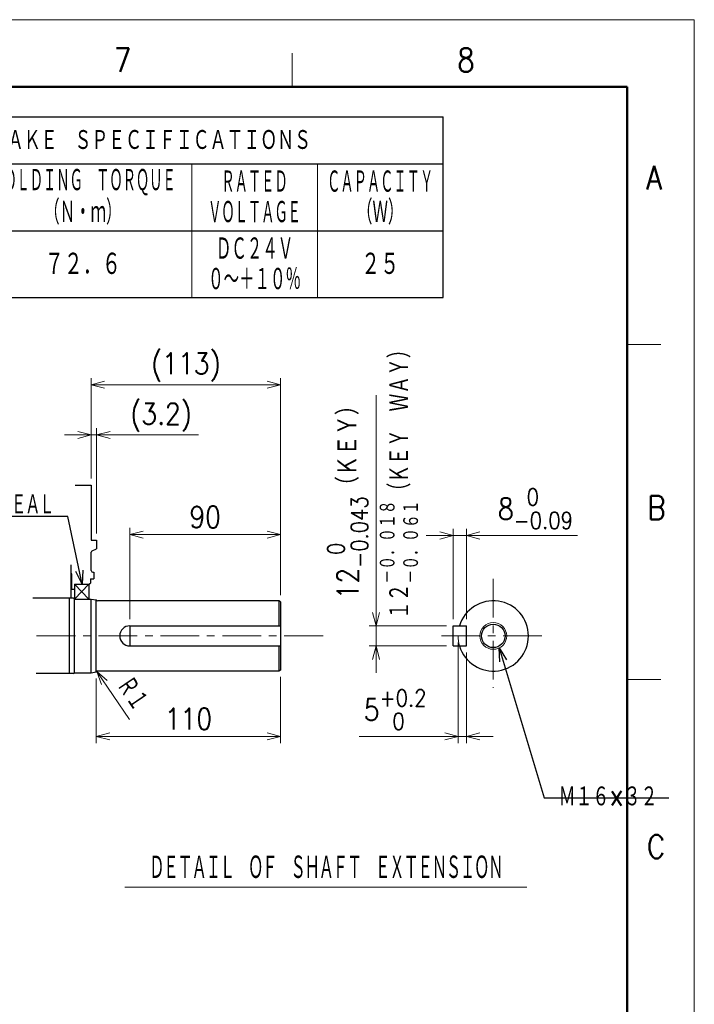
# Model space of a CAD drawing. Header units: millimetres. Extents: x 0 to 1733, y 0 to 1188.
# Tile 154 of 154: x 1277 to 1680, y 600 to 1188. Entities that reach past the tile are written whole.
import ezdxf

# ---------------------------------------------------------------- set-up
doc = ezdxf.new("R2010")
doc.units = ezdxf.units.MM
doc.header["$LTSCALE"] = 0.727559
doc.linetypes.add('CENTER', pattern=[50.8, 31.75, -6.35, 6.35, -6.35])
for name, color, linetype in [('NoLayerName_001', 7, 'Continuous'), ('NoLayerName_002', 7, 'Continuous'), ('NoLayerName_003', 7, 'Continuous')]:
    doc.layers.add(name, color=color, linetype=linetype)
doc.styles.get("Standard").update_dxf_attribs({"font": 'txt', "bigfont": 'extfont2'})
doc.dimstyles.get("Standard").update_dxf_attribs({"dimtxt": 2.5, "dimasz": 2.5, "dimexe": 1, "dimexo": 1, "dimtad": 1, "dimdec": 3, "dimzin": 0, "dimdsep": 46, "dimtxsty": 'Standard', "dimcen": 2.5, "dimadec": 3, "dimazin": 0, "dimtfac": 0.75, "dimtdec": 3, "dimtmove": 0, "dimatfit": 3, "dimfxl": 1, "dimarcsym": 0})

# ---------------------------------------------------------------- blocks, each defined once
blk = doc.blocks.new('_OPEN30')
at = {"color": 0, "linetype": 'ByBlock', "lineweight": -2}
for p, q in [((-1, 0.267949), (0, 0)), ((0, 0), (-1, -0.267949)), ((0, 0), (-1, 0))]:
    blk.add_line(p, q, dxfattribs=at)
blk = doc.blocks.new('*D143')
at = {"layer": 'Defpoints', "color": 0}
for p in [(1323, 798.5), (1433, 799.58), (1433, 760)]:
    blk.add_point(p, dxfattribs=at)
at = {"layer": 'NoLayerName_002', "color": 0, "linetype": 'Continuous', "lineweight": 13}
for p, q in [((1323, 794.5), (1323, 756)), ((1433, 795.58), (1433, 756)), ((1331, 760), (1425, 760))]:
    blk.add_line(p, q, dxfattribs=at)
at = {"layer": 'NoLayerName_002', "color": 0, "lineweight": 13, "xscale": 8, "yscale": 8, "zscale": 8, "rotation": 180}
blk.add_blockref('_OPEN30', (1323, 760), dxfattribs=at)
at = {"layer": 'NoLayerName_002', "color": 0, "lineweight": 13, "xscale": 8, "yscale": 8, "zscale": 8}
blk.add_blockref('_OPEN30', (1433, 760), dxfattribs=at)
at = {"layer": 'NoLayerName_002', "color": 0, "lineweight": 13, "insert": (1378, 770.53), "char_height": 12.8, "attachment_point": 5}
blk.add_mtext('\\W0.8594;110', dxfattribs=at)
blk = doc.blocks.new('*D144')
at = {"layer": 'Defpoints', "color": 0}
for p in [(1539, 820), (1544, 814), (1544, 760)]:
    blk.add_point(p, dxfattribs=at)
at = {"layer": 'NoLayerName_002', "color": 0, "linetype": 'Continuous', "lineweight": 13}
for p, q in [((1539, 816), (1539, 756)), ((1544, 810), (1544, 756)), ((1539, 760), (1479.84, 760)), ((1531, 760), (1523, 760)), ((1539, 760), (1544, 760)), ((1552, 760), (1560, 760))]:
    blk.add_line(p, q, dxfattribs=at)
at = {"layer": 'NoLayerName_002', "color": 0, "lineweight": 13, "xscale": 8, "yscale": 8, "zscale": 8}
blk.add_blockref('_OPEN30', (1539, 760), dxfattribs=at)
at = {"layer": 'NoLayerName_002', "color": 0, "lineweight": 13, "xscale": 8, "yscale": 8, "zscale": 8, "rotation": 180}
blk.add_blockref('_OPEN30', (1544, 760), dxfattribs=at)
at = {"layer": 'NoLayerName_002', "color": 0, "lineweight": 13, "insert": (1501.42, 775.94), "char_height": 12.8, "attachment_point": 5}
blk.add_mtext('\\A1;\\W0.8594;5{\\H10.000640;\\S+0.2^  0;}', dxfattribs=at)
blk = doc.blocks.new('*D145')
at = {"layer": 'Defpoints', "color": 0}
for p in [(1433, 970), (1320, 910), (1433, 840.42)]:
    blk.add_point(p, dxfattribs=at)
at = {"layer": 'NoLayerName_002', "color": 0, "linetype": 'Continuous', "lineweight": 13}
for p, q in [((1320, 914), (1320, 974)), ((1433, 844.42), (1433, 974)), ((1328, 970), (1425, 970))]:
    blk.add_line(p, q, dxfattribs=at)
at = {"layer": 'NoLayerName_002', "color": 0, "lineweight": 13, "xscale": 8, "yscale": 8, "zscale": 8, "rotation": 180}
blk.add_blockref('_OPEN30', (1320, 970), dxfattribs=at)
at = {"layer": 'NoLayerName_002', "color": 0, "lineweight": 13, "xscale": 8, "yscale": 8, "zscale": 8}
blk.add_blockref('_OPEN30', (1433, 970), dxfattribs=at)
at = {"layer": 'NoLayerName_002', "color": 0, "lineweight": 13, "insert": (1376.5, 980.53), "char_height": 12.8, "attachment_point": 5}
blk.add_mtext('\\W0.8594;(113)', dxfattribs=at)
blk = doc.blocks.new('*D146')
at = {"layer": 'Defpoints', "color": 0}
for p in [(1323.2, 940), (1320, 910), (1323.2, 877.15)]:
    blk.add_point(p, dxfattribs=at)
at = {"layer": 'NoLayerName_002', "color": 0, "linetype": 'Continuous', "lineweight": 13}
for p, q in [((1320, 914), (1320, 944)), ((1323.2, 881.15), (1323.2, 944)), ((1312, 940), (1304, 940)), ((1320, 940), (1323.2, 940)), ((1323.2, 940), (1384.11, 940)), ((1331.2, 940), (1339.2, 940))]:
    blk.add_line(p, q, dxfattribs=at)
at = {"layer": 'NoLayerName_002', "color": 0, "lineweight": 13, "xscale": 8, "yscale": 8, "zscale": 8}
blk.add_blockref('_OPEN30', (1320, 940), dxfattribs=at)
at = {"layer": 'NoLayerName_002', "color": 0, "lineweight": 13, "xscale": 8, "yscale": 8, "zscale": 8, "rotation": 180}
blk.add_blockref('_OPEN30', (1323.2, 940), dxfattribs=at)
at = {"layer": 'NoLayerName_002', "color": 0, "lineweight": 13, "insert": (1361.65, 950.53), "char_height": 12.8, "attachment_point": 5}
blk.add_mtext('\\W0.8594;(3.2)', dxfattribs=at)
blk = doc.blocks.new('*D147')
at = {"layer": 'Defpoints', "color": 0}
for p in [(1433, 880.5), (1433, 840.42), (1343, 826)]:
    blk.add_point(p, dxfattribs=at)
at = {"layer": 'NoLayerName_002', "color": 0, "linetype": 'Continuous', "lineweight": 13}
for p, q in [((1343, 830), (1343, 884.5)), ((1433, 844.42), (1433, 884.5)), ((1351, 880.5), (1425, 880.5))]:
    blk.add_line(p, q, dxfattribs=at)
at = {"layer": 'NoLayerName_002', "color": 0, "lineweight": 13, "xscale": 8, "yscale": 8, "zscale": 8, "rotation": 180}
blk.add_blockref('_OPEN30', (1343, 880.5), dxfattribs=at)
at = {"layer": 'NoLayerName_002', "color": 0, "lineweight": 13, "xscale": 8, "yscale": 8, "zscale": 8}
blk.add_blockref('_OPEN30', (1433, 880.5), dxfattribs=at)
at = {"layer": 'NoLayerName_002', "color": 0, "lineweight": 13, "insert": (1388, 891.03), "char_height": 12.8, "attachment_point": 5}
blk.add_mtext('\\W0.8594;90', dxfattribs=at)
blk = doc.blocks.new('*D148')
at = {"layer": 'Defpoints', "color": 0}
for p in [(1544, 880), (1536, 826), (1544, 826)]:
    blk.add_point(p, dxfattribs=at)
at = {"layer": 'NoLayerName_002', "color": 0, "linetype": 'Continuous', "lineweight": 13}
for p, q in [((1536, 830), (1536, 884)), ((1544, 830), (1544, 884)), ((1528, 880), (1520, 880)), ((1536, 880), (1544, 880)), ((1544, 880), (1610.33, 880)), ((1552, 880), (1560, 880))]:
    blk.add_line(p, q, dxfattribs=at)
at = {"layer": 'NoLayerName_002', "color": 0, "lineweight": 13, "xscale": 8, "yscale": 8, "zscale": 8}
blk.add_blockref('_OPEN30', (1536, 880), dxfattribs=at)
at = {"layer": 'NoLayerName_002', "color": 0, "lineweight": 13, "xscale": 8, "yscale": 8, "zscale": 8, "rotation": 180}
blk.add_blockref('_OPEN30', (1544, 880), dxfattribs=at)
at = {"layer": 'NoLayerName_002', "color": 0, "lineweight": 13, "insert": (1585.17, 895.94), "char_height": 12.8, "attachment_point": 5}
blk.add_mtext('\\A1;\\W0.8594;8{\\H10.000640;\\S 0^ -0.09;}', dxfattribs=at)
blk = doc.blocks.new('*D149')
at = {"layer": 'Defpoints', "color": 0}
for p in [(1490, 826), (1536, 826), (1536, 814)]:
    blk.add_point(p, dxfattribs=at)
at = {"layer": 'NoLayerName_002', "color": 0, "linetype": 'Continuous', "lineweight": 13}
for p, q in [((1490, 826), (1490, 963.7)), ((1490, 834), (1490, 842)), ((1532, 826), (1486, 826)), ((1490, 814), (1490, 826)), ((1532, 814), (1486, 814)), ((1490, 806), (1490, 798))]:
    blk.add_line(p, q, dxfattribs=at)
at = {"layer": 'NoLayerName_002', "color": 0, "lineweight": 13, "xscale": 8, "yscale": 8, "zscale": 8}
for p, rotation in [((1490, 826), 270), ((1490, 814), 90)]:
    blk.add_blockref('_OPEN30', p, dxfattribs=dict(at, rotation=rotation))
at = {"layer": 'NoLayerName_002', "color": 0, "lineweight": 13, "insert": (1473.11, 902.85), "char_height": 12.8, "attachment_point": 5, "rotation": 90}
blk.add_mtext('\\A1;\\W0.8594;12{\\H10.000640;\\S 0^ -0.043;}（ＫＥＹ）', dxfattribs=at)
blk = doc.blocks.new('DIM_0003')
at = {"color": 3, "linetype": 'Continuous', "lineweight": 13}
blk.add_line((19.56, 0), (0, 28.82), dxfattribs=at)
blk.add_lwpolyline([(6.27, 23.4), (0, 28.82), (2.72, 21)], dxfattribs=at)
at = {"color": 3, "linetype": 'Continuous', "lineweight": 13, "width": 0.716146}
blk.add_text('Ｒ１', height=12.8, rotation=304.16758, dxfattribs=at).set_placement((10.52, 20.45))

msp = doc.modelspace()

# ---------------------------------------------------------------- linework, layer by layer
at = {"layer": 'NoLayerName_001', "color": 7, "linetype": 'Continuous', "lineweight": 13}
for p in [(0, 1188), (1680, 0)]:
    msp.add_line(p, (1680, 1188), dxfattribs=at)
at = {"layer": 'NoLayerName_001', "color": 2, "linetype": 'Continuous', "lineweight": 13}
for p, q in [((1440, 1148), (1440, 1168)), ((1640, 994), (1660, 994)), ((1660, 794), (1640, 794))]:
    msp.add_line(p, q, dxfattribs=at)
at = {"layer": 'NoLayerName_001', "color": 7, "linetype": 'Continuous', "lineweight": 50}
for p, q in [((100, 1148), (1640, 1148)), ((1640, 1148), (1640, 40))]:
    msp.add_line(p, q, dxfattribs=at)
at = {"layer": 'NoLayerName_001', "color": 7, "linetype": 'Continuous', "lineweight": 25}
for p, q in [((1090, 1130), (1530, 1130)), ((1530, 1022), (1530, 1130)), ((1090, 1102), (1530, 1102)), ((1090, 1062), (1530, 1062)), ((1090, 1022), (1530, 1022)), ((1310.44302005, 910), (1320, 910)), ((1320, 910), (1320, 877.15)), ((1320, 877.15), (1323.2, 877.15)), ((1323.2, 877.15), (1323.2, 872)), ((1320.60127389, 870.87011908), (1323.2, 872)), ((1320, 859), (1320, 869.95304903)), ((1308, 842.5), (1308, 862.5)), ((1308.5, 857), (1308, 857)), ((1308.5, 848), (1308.5, 857)), ((1319.5, 854), (1321.5, 854)), ((1319.5, 854), (1319.5, 851.57735027)), ((1321, 858), (1321.5, 858)), ((1321.5, 858), (1321.5, 854)), ((1308.5, 848), (1310, 848)), ((1310, 851), (1310, 842)), ((1310, 851), (1318.5, 851)), ((1310, 851), (1310, 848)), ((1310, 851), (1318.5, 851)), ((1318.5, 851), (1319.5, 851.57735027)), ((1318.5, 851), (1318.5, 842)), ((1309.5, 842.5), (1285.11941435, 842.5)), ((1307, 797.5), (1307, 842.5)), ((1310, 842), (1309.5, 842.5)), ((1310, 842), (1320, 842)), ((1310, 842), (1320, 842)), ((1310, 798), (1310, 842)), ((1320, 798), (1320, 842)), ((1320, 842), (1323, 841.5)), ((1323, 798.5), (1323, 841.5)), ((1432, 841), (1323.8660254, 841)), ((1432, 841), (1432, 826)), ((1433, 840.42264973), (1432, 841)), ((1433, 840.42264973), (1433, 799.57735027)), ((1343, 826), (1433, 826)), ((1343, 826), (1343, 814)), ((1536, 826), (1544, 826)), ((1536, 814), (1536, 826)), ((1544, 814), (1544, 826)), ((1343, 814), (1433, 814)), ((1432, 814), (1432, 799)), ((1536, 814), (1544, 814)), ((1309.5, 797.5), (1287.04644415, 797.5)), ((1309.5, 797.5), (1310, 798)), ((1310, 798), (1320, 798)), ((1320, 798), (1323, 798.5)), ((1432, 799), (1323.8660254, 799)), ((1433, 799.57735027), (1432, 799))]:
    msp.add_line(p, q, dxfattribs=at)
at = {"layer": 'NoLayerName_001', "color": 4, "linetype": 'Continuous', "lineweight": 13}
for p, q in [((1380, 1102), (1380, 1022)), ((1455, 1102), (1455, 1022)), ((1318.5, 851), (1310, 842)), ((1310, 851), (1318.5, 842)), ((1340, 670), (1580, 670))]:
    msp.add_line(p, q, dxfattribs=at)
at = {"layer": 'NoLayerName_001', "color": 4, "linetype": 'CENTER', "lineweight": 13}
for p, q in [((1560, 854), (1560, 789)), ((1287.41129513, 820), (1458.91695901, 820)), ((1529, 820), (1591, 820))]:
    msp.add_line(p, q, dxfattribs=at)
at = {"layer": 'NoLayerName_001', "color": 4, "linetype": 'Continuous', "lineweight": 13}
msp.add_circle((1560, 820), 8, dxfattribs=at)
at = {"layer": 'NoLayerName_001', "color": 7, "linetype": 'Continuous', "lineweight": 25}
msp.add_circle((1560, 820), 7, dxfattribs=at)
for centre, radius, start, end in [((1321, 869.95304903), 1, 113.498565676, 180), ((1321, 859), 1, 180, 270), ((1323.8660254, 842), 1, 210, 270), ((1560, 820), 21, 196.6015491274, 163.398450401), ((1343, 820), 6, 90, 270), ((1323.8660254, 798), 1, 90, 150)]:
    msp.add_arc(centre, radius, start, end, dxfattribs=at)
at = {"layer": 'NoLayerName_001', "color": 2, "linetype": 'Continuous', "lineweight": 13}
msp.add_arc((1560, 820), 21, 180.0000009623, 196.601549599, dxfattribs=at)

# ---------------------------------------------------------------- block references
at = {"layer": 'NoLayerName_002'}
msp.add_blockref('DIM_0003', (1323.30444336, 770.00860596), dxfattribs=at)

# ---------------------------------------------------------------- texts
at = {"layer": 'NoLayerName_001', "color": 2, "lineweight": 13, "char_height": 14, "attachment_point": 7}
for s, insert in [('\\A1;\\W0.8600;7', (1333.574012, 1156.925344)), ('\\A1;\\W0.8600;8', (1538.52772408, 1156.92534452)), ('\\A1;\\W0.8600;A', (1651.423116, 1086.65734)), ('\\A1;\\W0.8600;B', (1652.06628, 889.557968)), ('\\A1;\\W0.8600;C', (1651.747704, 687.169))]:
    msp.add_mtext(s, dxfattribs=dict(at, insert=insert))
at = {"layer": 'NoLayerName_001', "color": 7, "lineweight": 13, "attachment_point": 5}
for s, insert, char_height in [('\\A1;\\W0.7162;ＨＯＬＤＩＮＧ\u3000ＢＲＡＫＥ\u3000ＳＰＥＣＩＦＩＣＡＴＩＯＮＳ', (1310, 1116.0000001), 12.8000001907), ('\\A1;\\W0.5000;ＨＯＬＤＩＮＧ\u3000ＴＯＲＱＵＥ', (1315, 1091.09999943), 14.3999996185), ('\\A1;\\W0.5000;ＲＡＴＥＤ', (1417.5, 1091.09999962), 14.3999996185), ('\\A1;\\W0.5000;ＣＡＰＡＣＩＴＹ', (1492.5, 1091.09999962), 14.3999996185), ('\\A1;\\W0.5833;（Ｎ・ｍ）', (1315, 1072.89999924), 14.3999996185), ('\\A1;\\W0.5833;（Ｗ）', (1492.5, 1072.89999924), 14.3999996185), ('\\A1;\\W0.5000;ＶＯＬＴＡＧＥ', (1417.5, 1072.89999962), 14.3999996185), ('\\A1;\\W0.5833;ＤＣ２４Ｖ', (1417.5, 1051.09999981), 14.3999996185), ('\\A1;\\W0.7162;７２．６', (1315, 1042), 14.3999996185), ('\\A1;\\W0.7162;２５', (1492.5, 1042), 14.3999996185), ('\\A1;\\W0.5833;０～＋１０％', (1417.5, 1032.89999981), 14.3999996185)]:
    msp.add_mtext(s, dxfattribs=dict(at, insert=insert, char_height=char_height))
at = {"layer": 'NoLayerName_001', "color": 3, "lineweight": 13, "insert": (1516.0012817, 830.0000002), "char_height": 12.8000001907, "attachment_point": 7, "rotation": 90.0000025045}
msp.add_mtext('\\A1;\\W0.7537;１２{\\A1;\\H0.781x;\\S－０．０１８^ －０．０６１;}（ＫＥＹ\u3000ＷＡＹ）', dxfattribs=at)
at = {"layer": 'NoLayerName_002', "color": 3, "linetype": 'Continuous', "lineweight": 13}
for s, insert, char_height, attachment_point, line_spacing_factor in [('\\A1;\\W0.6510;\\T0.9200;ＤＵＳＴ\u3000ＳＥＡＬ', (1297.39575, 892), 12.8000001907, 9, 0.6), ('\\A1;\\W0.7162;Ｍ１６×３２\u3000', (1599, 724), 12.8, 4, 0.7875)]:
    msp.add_mtext(s, dxfattribs=dict(at, insert=insert, char_height=char_height, attachment_point=attachment_point, line_spacing_factor=line_spacing_factor))
at = {"layer": 'NoLayerName_003', "color": 7, "lineweight": 13, "insert": (1460, 681.5999999), "char_height": 15.1999998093, "attachment_point": 5}
msp.add_mtext('\\A1;\\W0.5482;\\T0.9200;ＤＥＴＡＩＬ\u3000ＯＦ\u3000ＳＨＡＦＴ\u3000ＥＸＴＥＮＳＩＯＮ', dxfattribs=at)

# ---------------------------------------------------------------- dimensions: what is measured, and where the dimension line sits
at = {"layer": 'NoLayerName_002', "color": 3, "linetype": 'Continuous', "lineweight": 13}
for base, p1, p2, override, picture, middle in [((1433, 970), (1320, 910), (1433, 840.4226497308), {"dimtxt": 12.8, "dimasz": 8, "dimexe": 4, "dimexo": 4, "dimgap": 4, "dimdec": 8, "dimzin": 8, "dimpost": '(<>)', "dimblk": 'OPEN30', "dimclrd": 0, "dimclre": 0, "dimclrt": 0, "dimtp": 0, "dimtm": 0, "dimlwd": 13, "dimlwe": 13}, '*D145', (1376.5, 970)), ((1323.2, 940), (1320, 910), (1323.2, 877.15), {"dimtxt": 12.8, "dimasz": 8, "dimexe": 4, "dimexo": 4, "dimgap": 4, "dimdec": 8, "dimzin": 8, "dimpost": '(<>)', "dimblk": 'OPEN30', "dimclrd": 0, "dimclre": 0, "dimclrt": 0, "dimtp": 0, "dimtm": 0, "dimlwd": 13, "dimlwe": 13}, '*D146', (1361.65303707, 940)), ((1544, 880), (1536, 826), (1544, 826), {"dimtxt": 12.8, "dimasz": 8, "dimexe": 4, "dimexo": 4, "dimgap": 4, "dimdec": 8, "dimzin": 8, "dimblk": 'OPEN30', "dimclrd": 0, "dimclre": 0, "dimclrt": 0, "dimtol": 1, "dimtp": 0, "dimtm": 0.09, "dimtfac": 0.7813, "dimtolj": 1, "dimlwd": 13, "dimlwe": 13}, '*D148', (1585.1651575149, 880)), ((1433, 880.5), (1343, 826), (1433, 840.4226497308), {"dimtxt": 12.8, "dimasz": 8, "dimexe": 4, "dimexo": 4, "dimgap": 4, "dimdec": 8, "dimzin": 8, "dimblk": 'OPEN30', "dimclrd": 0, "dimclre": 0, "dimclrt": 0, "dimtp": 0, "dimtm": 0, "dimlwd": 13, "dimlwe": 13}, '*D147', (1388, 880.5)), ((1544, 760), (1539, 819.9999996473), (1544, 814), {"dimtxt": 12.8, "dimasz": 8, "dimexe": 4, "dimexo": 4, "dimgap": 4, "dimdec": 8, "dimzin": 8, "dimblk": 'OPEN30', "dimclrd": 0, "dimclre": 0, "dimclrt": 0, "dimtol": 1, "dimtp": 0.2, "dimtm": 0, "dimtfac": 0.7813, "dimtdec": 1, "dimtolj": 1, "dimlwd": 13, "dimlwe": 13}, '*D144', (1501.4187698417, 760)), ((1433, 760), (1323, 798.5), (1433, 799.5773502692), {"dimtxt": 12.8, "dimasz": 8, "dimexe": 4, "dimexo": 4, "dimgap": 4, "dimdec": 8, "dimzin": 8, "dimblk": 'OPEN30', "dimclrd": 0, "dimclre": 0, "dimclrt": 0, "dimtp": 0, "dimtm": 0, "dimlwd": 13, "dimlwe": 13}, '*D143', (1378, 760))]:
    dim = msp.add_linear_dim(base=base, p1=p1, p2=p2, text='\\W0.8594;<>', dimstyle='Standard', override=override, dxfattribs=at)
    dim.commit()
    dim.dimension.update_dxf_attribs({"geometry": picture, "text_midpoint": middle, "dimtype": 160})
dim = msp.add_linear_dim(base=(1490, 826), p1=(1536, 814), p2=(1536, 826), angle=90, text='\\W0.8594;<>', dimstyle='Standard', override={"dimtxt": 12.8, "dimasz": 8, "dimexe": 4, "dimexo": 4, "dimgap": 4, "dimdec": 8, "dimzin": 8, "dimpost": '<>（ＫＥＹ）', "dimblk": 'OPEN30', "dimclrd": 0, "dimclre": 0, "dimclrt": 0, "dimtol": 1, "dimtp": 0, "dimtm": 0.043, "dimtfac": 0.7813, "dimtolj": 1, "dimlwd": 13, "dimlwe": 13}, dxfattribs=at)
dim.commit()
dim.dimension.update_dxf_attribs({"geometry": '*D149', "text_midpoint": (1490, 902.8485773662), "dimtype": 160})

# ---------------------------------------------------------------- leaders
at = {"layer": 'NoLayerName_002', "color": 3, "linetype": 'Continuous', "lineweight": 13, "annotation_type": 0, "has_hookline": 1}
for points, hookline_direction, text_width in [([(1314.53524557, 851), (1306.02075, 891.375), (1298.02075, 891.375)], 1, 86.38880787), ([(1563.57770876, 812.84458247), (1590.375, 723.375), (1598.375, 723.375)], 0, 65.73913856)]:
    msp.add_leader(points, dimstyle='Standard', override={"dimtxt": 12.8, "dimasz": 8, "dimldrblk": 'OPEN30'}, dxfattribs=dict(at, hookline_direction=hookline_direction, text_width=text_width))

doc.saveas('drawing.dxf')
